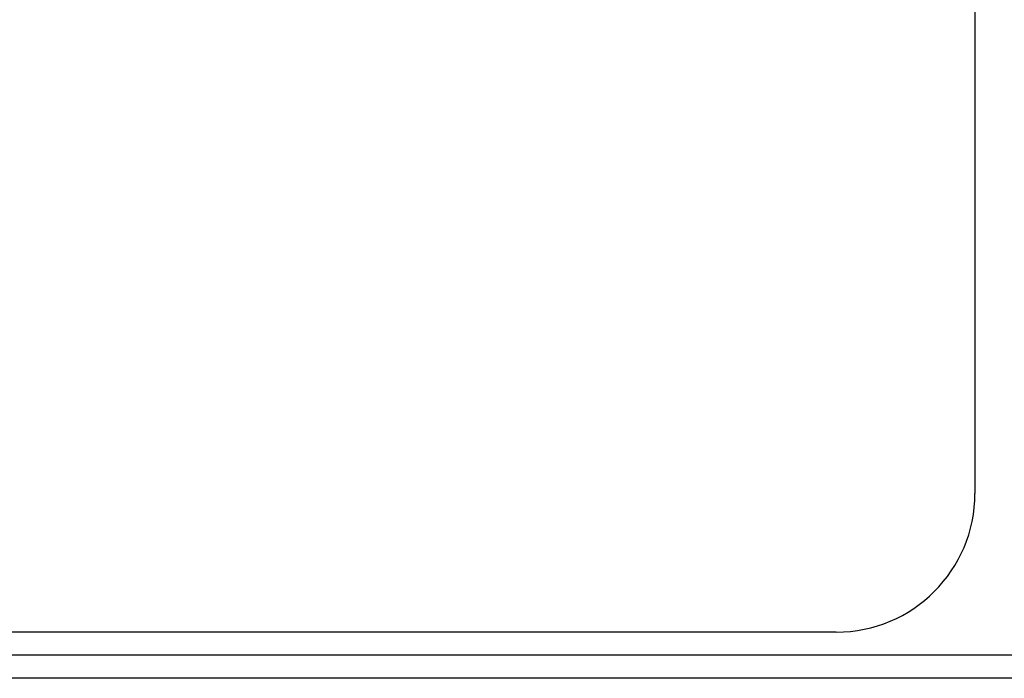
# Model space of a CAD drawing. Header units: inches. Extents: x 0 to 34, y 0 to 22.
# Tile 82 of 89: x 24.965 to 25.391, y 15.659 to 15.944. Entities that reach past the tile are written whole.
import ezdxf

# ---------------------------------------------------------------- set-up
doc = ezdxf.new("R2010")
doc.units = ezdxf.units.IN
doc.header["$LTSCALE"] = 1.87
doc.header["$MEASUREMENT"] = 0
doc.layers.get('0').update_dxf_attribs({"linetype": 'CONTINUOUS'})

msp = doc.modelspace()

# ---------------------------------------------------------------- linework, layer by layer
at = {"color": 7, "linetype": 'CONTINUOUS'}
for p, q in [((25.37796, 16.11864), (25.37796, 15.73864)), ((25.31796, 15.67864), (23.43796, 15.67864)), ((31.84796, 15.66864), (21.84796, 15.66864)), ((31.84796, 15.65864), (21.84796, 15.65864))]:
    msp.add_line(p, q, dxfattribs=at)
msp.add_arc((25.31796, 15.73864), 0.06, 270, 360, dxfattribs=at)

doc.saveas('drawing.dxf')
